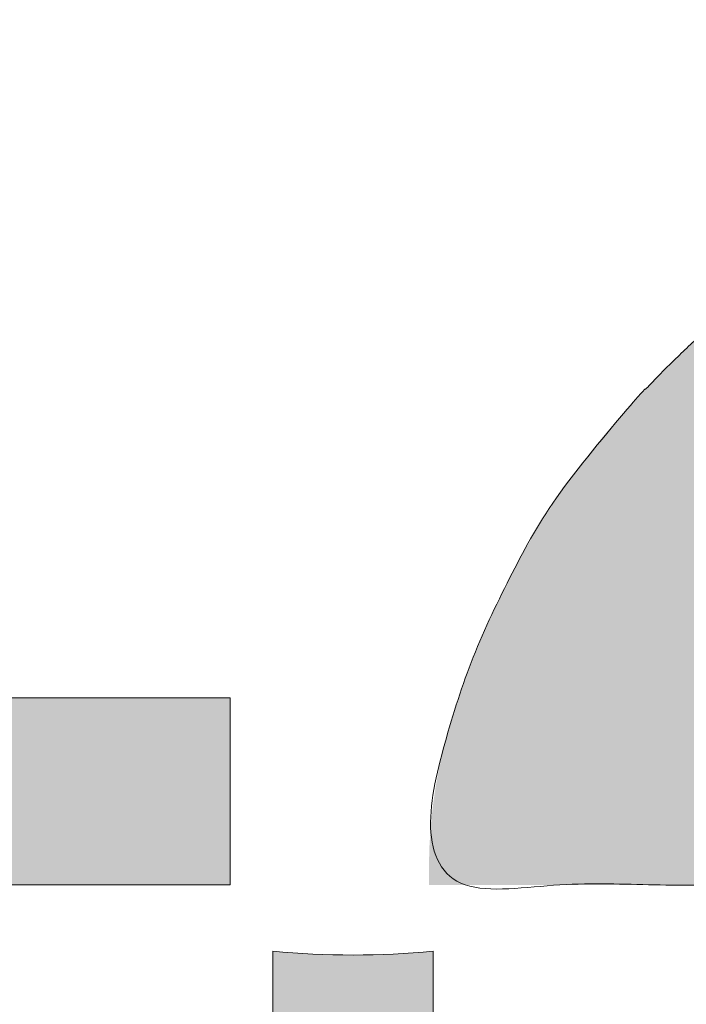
# Model space of a CAD drawing. Header units: inches. Extents: x -416 to -272, y -73 to 47.
# Tile 45 of 206: x -353.286 to -352.305, y -23.25 to -21.799. Entities that reach past the tile are written whole.
import ezdxf

# ---------------------------------------------------------------- set-up
doc = ezdxf.new("R2010")
doc.units = ezdxf.units.IN
doc.header["$LTSCALE"] = 32
doc.header["$MEASUREMENT"] = 0
doc.header["$PDMODE"] = 1
doc.header["$PDSIZE"] = -2
doc.linetypes.add('Dash Style-1', pattern=[0.083328, 0.041656, -0.041672])
for name, color, linetype, lineweight in [('Black', 7, 'Continuous', 18), ('DashLine', 7, 'Continuous', 13), ('DashLineFill', 7, 'Dash Style-1', 13), ('Drawing', 7, 'Continuous', 18), ('Leg_Locator', 7, 'Continuous', 13), ('Metal-DeskStructure', 7, 'Continuous', 13), ('None', 7, 'Continuous', 18), ('SolidLine', 7, 'Continuous', 15), ('Wood_1-H', 7, 'Continuous', 13)]:
    doc.layers.add(name, color=color, linetype=linetype, lineweight=lineweight)
doc.layers.add('Metal-Leg', color=7, linetype='Continuous', lineweight=18, true_color=0x4c4c4c)
pattern_1 = [(45, (0, 0), (-1.61301565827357, 1.935715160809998), []), (45, (-1.0608, 1.0608), (-0.4723460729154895, 0.4167612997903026), [])]

# ---------------------------------------------------------------- blocks, each defined once
blk = doc.blocks.new('1BRPFY-Leg_Plate (2D)')
at = {"layer": 'DashLineFill', "linetype": 'Continuous', "lineweight": 13}
h = blk.add_hatch(dxfattribs=at)
h.set_pattern_fill('Steel', color=253, style=0, pattern_type=2)
h.set_pattern_definition(pattern_1)
edge = h.paths.add_edge_path()
edge.add_arc((-1.704724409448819, 1.704724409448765), 0.1259842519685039, 90, 180, ccw=False)
edge.add_line((-1.704724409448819, 1.830708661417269), (1.704724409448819, 1.830708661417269))
edge.add_arc((1.704724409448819, 1.704724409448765), 0.1259842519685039, 0, 90, ccw=False)
edge.add_line((1.830708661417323, 1.704724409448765), (1.830708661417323, -1.704724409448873))
edge.add_arc((1.704724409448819, -1.704724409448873), 0.125984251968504, -89.99999999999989, 1.1368683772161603e-13, ccw=False)
edge.add_line((1.704724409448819, -1.830708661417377), (-1.704724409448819, -1.830708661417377))
edge.add_arc((-1.704724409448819, -1.704724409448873), 0.125984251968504, 180, 269.99999999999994, ccw=False)
edge.add_line((-1.830708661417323, -1.704724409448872), (-1.830708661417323, 1.704724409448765))
at = {"layer": 'SolidLine', "linetype": 'Continuous', "lineweight": 5}
blk.add_point((0, -5.371031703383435e-14), dxfattribs=at)
blk = doc.blocks.new('1BRPX8-Util_Bkt_Lg-F (2D)')
at = {"layer": 'DashLineFill', "linetype": 'Continuous', "lineweight": 13}
h = blk.add_hatch(dxfattribs=at)
h.set_pattern_fill('Steel', color=253, style=0, pattern_type=2)
h.set_pattern_definition(pattern_1)
edge = h.paths.add_edge_path()
edge.add_line((-4.468503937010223, 7.539370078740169), (-2.421259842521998, 7.539370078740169))
edge.add_line((-2.421259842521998, 7.539370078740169), (-2.421259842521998, 7.917322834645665))
edge.add_arc((-2.303149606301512, 7.91732283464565), 0.1181102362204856, 90.0000000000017, 179.9999999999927, ccw=False)
edge.add_line((-2.303149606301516, 8.035433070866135), (2.303149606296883, 8.035433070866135))
edge.add_arc((2.30314960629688, 7.917322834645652), 0.1181102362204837, 6.423306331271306e-12, 89.99999999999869, ccw=False)
edge.add_line((2.421259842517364, 7.917322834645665), (2.421259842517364, 7.539370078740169))
edge.add_line((2.421259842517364, 7.539370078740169), (4.46850393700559, 7.539370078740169))
edge.add_line((4.46850393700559, 7.539370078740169), (4.46850393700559, 7.405511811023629))
edge.add_line((4.46850393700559, 7.405511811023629), (3.129921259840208, 7.405511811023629))
edge.add_line((3.129921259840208, 7.405511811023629), (3.129921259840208, -2.011811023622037))
edge.add_line((3.129921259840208, -2.011811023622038), (4.46850393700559, -2.011811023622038))
edge.add_line((4.46850393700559, -2.011811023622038), (4.46850393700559, -2.145669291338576))
edge.add_line((4.46850393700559, -2.145669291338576), (2.421259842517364, -2.145669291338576))
edge.add_line((2.421259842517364, -2.145669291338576), (2.421259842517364, -2.523622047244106))
edge.add_arc((2.303149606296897, -2.523622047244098), 0.1181102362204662, 269.9999999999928, 359.9999999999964, ccw=False)
edge.add_line((2.303149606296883, -2.641732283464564), (-2.303149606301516, -2.641732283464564))
edge.add_arc((-2.303149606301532, -2.523622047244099), 0.1181102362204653, 180.0000000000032, 270.0000000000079, ccw=False)
edge.add_line((-2.421259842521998, -2.523622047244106), (-2.421259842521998, -2.145669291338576))
edge.add_line((-2.421259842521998, -2.145669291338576), (-4.468503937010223, -2.145669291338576))
edge.add_line((-4.468503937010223, -2.145669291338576), (-4.468503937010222, -2.011811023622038))
edge.add_line((-4.468503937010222, -2.011811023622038), (-3.129921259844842, -2.011811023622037))
edge.add_line((-3.129921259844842, -2.011811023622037), (-3.129921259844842, 7.405511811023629))
edge.add_line((-3.129921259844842, 7.405511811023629), (-4.468503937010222, 7.405511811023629))
edge.add_line((-4.468503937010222, 7.405511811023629), (-4.468503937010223, 7.539370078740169))
at = {"layer": 'SolidLine', "flags": 128}
for points in [[(-0.4952337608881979, -0.3133033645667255), (-0.4571237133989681, -0.3361456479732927), (-0.4214361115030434, -0.362613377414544), (-0.3885146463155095, -0.3924516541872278), (-0.3586763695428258, -0.4253731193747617), (-0.3322086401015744, -0.4610607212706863), (-0.3093663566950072, -0.4991707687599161), (-0.290369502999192, -0.5393362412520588), (-0.2754010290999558, -0.5811703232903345), (-0.2646050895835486, -0.6242701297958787), (-0.2580856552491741, -0.6682205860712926), (-0.2559055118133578, -0.7125984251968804), (-0.2580856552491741, -0.7569762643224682), (-0.2646050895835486, -0.8009267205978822), (-0.2754010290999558, -0.8440265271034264), (-0.290369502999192, -0.8858606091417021), (-0.3093663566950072, -0.9260260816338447), (-0.3322086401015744, -0.9641361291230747), (-0.3586763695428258, -0.999823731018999), (-0.3885146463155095, -1.032745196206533), (-0.4214361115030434, -1.062583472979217), (-0.4571237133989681, -1.089051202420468), (-0.4952337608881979, -1.111893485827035)], [(0.4952337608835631, -1.111893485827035), (0.4571237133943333, -1.089051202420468), (0.4214361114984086, -1.062583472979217), (0.3885146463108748, -1.032745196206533), (0.358676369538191, -0.999823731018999), (0.3322086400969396, -0.9641361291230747), (0.3093663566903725, -0.9260260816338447), (0.2903695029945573, -0.8858606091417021), (0.275401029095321, -0.8440265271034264), (0.2646050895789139, -0.8009267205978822), (0.2580856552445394, -0.7569762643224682), (0.2559055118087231, -0.7125984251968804), (0.2580856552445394, -0.6682205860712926), (0.2646050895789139, -0.6242701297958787), (0.275401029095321, -0.5811703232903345), (0.2903695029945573, -0.5393362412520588), (0.3093663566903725, -0.4991707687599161), (0.3322086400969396, -0.4610607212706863), (0.358676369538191, -0.4253731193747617), (0.3885146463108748, -0.3924516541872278), (0.4214361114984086, -0.362613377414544), (0.4571237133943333, -0.3361456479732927), (0.4952337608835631, -0.3133033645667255)]]:
    blk.add_lwpolyline(points, dxfattribs=at)
at = {"layer": 'SolidLine', "linetype": 'Continuous', "lineweight": 5}
blk.add_point((1.104977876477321e-14, -7.385168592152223e-14), dxfattribs=at)
blk = doc.blocks.new('Slate-LegBrace (2D)')
at = {"layer": 'DashLineFill', "linetype": 'Continuous', "lineweight": 13}
h = blk.add_hatch(dxfattribs=at)
h.set_pattern_fill('Steel', color=253, style=0, pattern_type=2)
h.set_pattern_definition(pattern_1)
edge = h.paths.add_edge_path()
edge.add_line((-2.199587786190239, -0.1351515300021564), (-1.374775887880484, -0.1351515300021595))
edge.add_arc((3.774758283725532e-15, -0.01355418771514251), 1.380142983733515, 185.0545920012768, 354.9454079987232)
edge.add_line((1.374775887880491, -0.13515153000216), (2.199718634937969, -0.1351515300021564))
edge.add_arc((6.542437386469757e-05, -0.01705725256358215), 2.202821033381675, 183.0731271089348, 356.92687289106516, ccw=False)
h = blk.add_hatch(dxfattribs=at)
h.set_pattern_fill('Steel', color=253, style=0, pattern_type=2)
h.set_pattern_definition(pattern_1)
edge = h.paths.add_edge_path()
edge.add_line((2.191696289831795, -0.2375138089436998), (1.463739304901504, -0.2375137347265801))
edge.add_arc((-6.542437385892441e-05, -0.01704129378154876), 1.480314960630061, 188.5652811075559, 351.4347188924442, ccw=False)
edge.add_line((-1.463870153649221, -0.2375137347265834), (-2.191827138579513, -0.2375138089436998))
edge.add_line((-2.191827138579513, -0.2375138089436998), (-2.199718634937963, -0.1351515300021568))
edge.add_line((-2.199718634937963, -0.1351515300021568), (-1.374775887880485, -0.1351515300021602))
edge.add_arc((2.886579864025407e-15, -0.01355418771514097), 1.380142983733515, 185.0545920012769, 354.9454079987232)
edge.add_line((1.37477588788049, -0.1351515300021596), (2.199587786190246, -0.1351515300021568))
edge.add_line((2.199587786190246, -0.1351515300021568), (2.191696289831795, -0.2375138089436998))
at = {"layer": 'DashLine', "linetype": 'Continuous', "lineweight": 5}
blk.add_point((-4.475859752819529e-14, 3.580687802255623e-14), dxfattribs=at)
at = {"layer": 'DashLineFill', "flags": 128}
for points in [[(2.191696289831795, -0.2375138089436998), (1.463739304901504, -0.2375137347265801, -0.860662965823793), (-1.463870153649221, -0.2375137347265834), (-2.191827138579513, -0.2375138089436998), (-2.199718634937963, -0.1351515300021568), (-1.374775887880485, -0.1351515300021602, 0.9154551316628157), (1.37477588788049, -0.1351515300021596), (2.199587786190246, -0.1351515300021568)], [(-2.199587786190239, -0.1351515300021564), (-1.374775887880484, -0.1351515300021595, 0.9154551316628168), (1.374775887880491, -0.13515153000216), (2.199718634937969, -0.1351515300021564, -0.9477524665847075)]]:
    blk.add_lwpolyline(points, format="xyb", close=True, dxfattribs=at)
blk = doc.blocks.new('TLLegSleeve (2D)')
at = {"layer": 'DashLineFill', "linetype": 'Continuous', "lineweight": 13}
h = blk.add_hatch(dxfattribs=at)
h.set_pattern_fill('Steel', color=253, style=0, pattern_type=2)
h.set_pattern_definition(pattern_1)
edge = h.paths.add_edge_path()
edge.add_line((1.08267716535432, 1.402343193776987), (1.08267716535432, 2.913385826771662))
edge.add_arc((-1.707523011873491e-13, 2.913385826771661), 1.08267716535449, 4.479377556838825e-14, 180)
edge.add_line((-1.082677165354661, 2.913385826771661), (-1.08267716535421, 1.402343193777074))
edge.add_arc((-1.332267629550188e-15, 2.886579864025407e-15), 1.771653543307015, 127.6698869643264, 412.330113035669)
edge.add_line((1.08267716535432, 1.402343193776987), (1.08267716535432, 1.402343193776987))
edge = h.paths.add_edge_path()
edge.add_arc((1.665334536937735e-15, 2.91338582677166), 0.7480314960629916, 0, 180, ccw=False)
edge.add_arc((1.665334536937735e-15, 2.91338582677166), 0.7480314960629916, 180, 360, ccw=False)
edge = h.paths.add_edge_path()
edge.add_arc((-1.723066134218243e-13, 9.149983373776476e-17), 1.437007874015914, 0, 180, ccw=False)
edge.add_arc((-1.723066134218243e-13, 5.70119602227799e-16), 1.437007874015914, 180, 360, ccw=False)
at = {"layer": 'DashLineFill', "flags": 128}
for points in [[(1.08267716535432, 1.402343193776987), (1.08267716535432, 2.913385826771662, 0.9999999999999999), (-1.082677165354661, 2.913385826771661), (-1.08267716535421, 1.402343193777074, 2.931618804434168), (1.08267716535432, 1.402343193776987)], [(-1.437007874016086, 3.308097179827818e-16, -0.9999999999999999), (1.437007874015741, 3.308097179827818e-16, -0.9999999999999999)]]:
    blk.add_lwpolyline(points, format="xyb", close=True, dxfattribs=at)
at = {"layer": 'DashLineFill', "linetype": 'Continuous', "lineweight": 5}
blk.add_point((-1.723206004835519e-13, 3.308097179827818e-16), dxfattribs=at)
blk = doc.blocks.new('Group-84')
at = {"layer": 'SolidLine', "flags": 128}
blk.add_lwpolyline([(61.27952755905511, -8.30708661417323, -0.414213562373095), (62.99212598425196, -6.594488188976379, -0.414213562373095), (64.70472440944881, -8.30708661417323, -0.414213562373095), (62.99212598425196, -10.01968503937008, -0.414213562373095)], format="xyb", close=True, dxfattribs=at)
at = {"layer": 'Wood_1-H', "color": 7}
for name in ['1BRPX8-Util_Bkt_Lg-F (2D)', 'TLLegSleeve (2D)', 'Slate-LegBrace (2D)', '1BRPFY-Leg_Plate (2D)']:
    blk.add_blockref(name, (62.99212598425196, -8.30708661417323), dxfattribs=at)
blk = doc.blocks.new('Group-49')
at = {"layer": 'Metal-DeskStructure', "color": 7, "flags": 128}
blk.add_lwpolyline([(0.8051100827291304, 0.3242076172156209), (0.6569804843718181, -0.1001143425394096), (0.9545622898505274, -0.1001143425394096)], close=True, dxfattribs=at)
at = {"layer": 'Metal-DeskStructure', "color": 7}
blk.add_open_spline([(1.174112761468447, -0.3918349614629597), (1.184693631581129, -0.4210075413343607), (1.168822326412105, -0.4369198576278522), (1.14501536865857, -0.439571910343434), (1.104014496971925, -0.439571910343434), (1.078886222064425, -0.4369198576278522), (1.066982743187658, -0.4329417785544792), (1.060369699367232, -0.4236595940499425), (1.057724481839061, -0.4170294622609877), (1.021353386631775, -0.3010040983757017), (0.9849822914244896, -0.1849787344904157), (0.807093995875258, -0.1849787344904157), (0.6292057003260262, -0.1849787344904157), (0.5941572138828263, -0.2996780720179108), (0.5591087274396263, -0.4143774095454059), (0.5564635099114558, -0.4210075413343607), (0.5498504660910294, -0.4302897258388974), (0.5379469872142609, -0.4369198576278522), (0.5141400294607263, -0.439571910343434), (0.477108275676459, -0.439571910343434), (0.4519787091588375, -0.4355938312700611), (0.4427204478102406, -0.4249856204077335), (0.4427204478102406, -0.4050952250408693), (0.4480108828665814, -0.3905089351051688), (0.5915119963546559, 0.0006630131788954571), (0.7350131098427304, 0.3918349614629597), (0.7376583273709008, 0.3971390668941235), (0.7469165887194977, 0.4037691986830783), (0.7627866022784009, 0.4077472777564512), (0.789238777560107, 0.4090720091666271), (0.8302396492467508, 0.4090720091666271), (0.8580131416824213, 0.4077472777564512), (0.8752070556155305, 0.4037691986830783), (0.8844653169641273, 0.3971390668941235), (0.8871105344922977, 0.3918349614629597), (1.030611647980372, 0), (1.174112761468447, -0.3918349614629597)], degree=2, knots=[0, 0, 0, 0.01595318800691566, 0.02392978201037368, 0.03190637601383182, 0.03938443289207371, 0.04686248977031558, 0.05434054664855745, 0.06181860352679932, 0.06181860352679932, 0.1891978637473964, 0.1891978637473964, 0.3755520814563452, 0.3755520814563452, 0.5011946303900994, 0.5011946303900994, 0.5086726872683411, 0.5161507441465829, 0.5236288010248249, 0.5311068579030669, 0.5385854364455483, 0.5460640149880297, 0.5535425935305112, 0.5610211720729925, 0.5610211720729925, 0.7618481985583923, 0.7618481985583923, 0.7647050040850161, 0.7675618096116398, 0.7704186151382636, 0.7732754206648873, 0.7763226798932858, 0.7793699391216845, 0.7824171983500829, 0.7854644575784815, 0.7854644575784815, 1, 1, 1], dxfattribs=at)
blk = doc.blocks.new('TL14_lower_leg (2D)')
at = {"layer": 'DashLine', "flags": 128}
blk.add_lwpolyline([(0.5273196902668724, -1.273062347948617), (0.3999985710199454, -1.318618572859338), (0.2688252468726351, -1.351475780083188), (0.135062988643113, -1.371317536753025), (1.777195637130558e-14, -1.377952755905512), (-0.1350629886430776, -1.371317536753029), (-0.2688252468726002, -1.351475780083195), (-0.3999985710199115, -1.318618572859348), (-0.5273196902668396, -1.27306234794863), (-0.6495624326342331, -1.215245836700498), (-0.7655495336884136, -1.14572584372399), (-0.8741639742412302, -1.065171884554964), (-0.9743597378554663, -0.9743597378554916), (-1.065171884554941, -0.8741639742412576), (-1.14572584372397, -0.7655495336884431), (-1.215245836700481, -0.6495624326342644), (-1.273062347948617, -0.5273196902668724), (-1.318618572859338, -0.3999985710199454), (-1.351475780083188, -0.2688252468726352), (-1.371317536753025, -0.1350629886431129), (-1.377952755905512, -1.783045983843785e-14), (-1.371317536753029, 0.1350629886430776)], dxfattribs=at)
at = {"layer": 'DashLine', "linetype": 'Continuous', "lineweight": 5}
blk.add_point((0, 0), dxfattribs=at)
at = {"layer": 'Metal-DeskStructure', "color": 7}
blk.add_blockref('Group-49', (0, 0), dxfattribs=at)
blk = doc.blocks.new('Group-50')
at = {"layer": 'DashLineFill', "linetype": 'Continuous', "lineweight": 13}
h = blk.add_hatch(dxfattribs=at)
h.set_pattern_fill('Steel', color=253, style=0, pattern_type=2)
h.set_pattern_definition(pattern_1)
h.paths.add_polyline_path([(-2.066929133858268, 1.397637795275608), (2.066929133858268, 1.397637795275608), (2.066929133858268, 0.1377952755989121), (2.106299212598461, 0.1377952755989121), (2.106299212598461, -0.1377952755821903), (2.066929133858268, -0.1377952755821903), (2.066929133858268, -5.275590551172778), (2.106299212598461, -5.275590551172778), (2.106299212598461, -5.55118110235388), (2.066929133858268, -5.55118110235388), (2.066929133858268, -5.82677165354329), (-2.066929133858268, -5.82677165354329), (-2.066929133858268, -5.55118110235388), (-2.106299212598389, -5.55118110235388), (-2.106299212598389, -5.275590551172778), (-2.066929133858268, -5.275590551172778), (-2.066929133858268, -0.1377952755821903), (-2.106299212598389, -0.1377952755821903), (-2.106299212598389, 0.1377952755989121), (-2.066929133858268, 0.1377952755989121)])
at = {"layer": 'SolidLine', "linetype": 'Continuous', "lineweight": 5}
blk.add_point((0, 0), dxfattribs=at)
blk = doc.blocks.new('TL14_upper_leg (2D)')
at = {"layer": 'DashLine', "flags": 128}
blk.add_lwpolyline([(0.5753267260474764, -1.076360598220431), (0.4670545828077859, -1.127569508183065), (0.3542844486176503, -1.167919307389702), (0.2381023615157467, -1.197021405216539), (0.1196272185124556, -1.214595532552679), (0, -1.22047244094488), (-0.1196272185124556, -1.214595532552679), (-0.2381023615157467, -1.197021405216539), (-0.3542844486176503, -1.167919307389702), (-0.4670545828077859, -1.127569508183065), (-0.5753267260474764, -1.076360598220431), (-0.6780581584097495, -1.01478574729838), (-0.7742595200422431, -0.9434379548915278), (-0.8630043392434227, -0.8630043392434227), (-0.9434379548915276, -0.7742595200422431), (-1.01478574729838, -0.6780581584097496), (-1.076360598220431, -0.5753267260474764), (-1.127569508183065, -0.467054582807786), (-1.167919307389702, -0.3542844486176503), (-1.197021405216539, -0.2381023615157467), (-1.214595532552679, -0.1196272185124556), (-1.22047244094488, 7.47323834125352e-17), (-1.214595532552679, 0.1196272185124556)], dxfattribs=at)
at = {"layer": 'Metal-Leg', "linetype": 'Continuous', "lineweight": 5}
blk.add_point((0, 0), dxfattribs=at)
at = {"layer": 'DashLine', "color": 7}
blk.add_blockref('Group-50', (0, 0), dxfattribs=at)
blk = doc.blocks.new('Group-51')
at = {"layer": 'DashLine'}
for p, q in [((0.0001991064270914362, -3.582677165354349), (0.0001991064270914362, -3.346456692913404)), ((-0.117911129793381, -3.700787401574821), (-0.3541316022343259, -3.700787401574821)), ((0.1183093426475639, -3.700787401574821), (0.3545298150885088, -3.700787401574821)), ((0.0001991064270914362, -3.818897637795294), (0.0001991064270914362, -4.055118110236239))]:
    blk.add_line(p, q, dxfattribs=at)
at = {"layer": 'DashLine', "flags": 128}
blk.add_lwpolyline([(-0.2557064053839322, -3.700787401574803), (-0.254474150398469, -3.675704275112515), (-0.2507892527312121, -3.650862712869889), (-0.2446871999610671, -3.626501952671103), (-0.2362267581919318, -3.602856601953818), (-0.2254894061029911, -3.580154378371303), (-0.2125785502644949, -3.558613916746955), (-0.1976185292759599, -3.538442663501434), (-0.180753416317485, -3.51983487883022), (-0.1621456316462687, -3.502969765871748), (-0.1419743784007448, -3.488009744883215), (-0.1204339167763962, -3.475098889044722), (-0.09773169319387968, -3.464361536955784), (-0.07408634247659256, -3.455901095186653), (-0.04972558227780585, -3.449799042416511), (-0.02488402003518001, -3.446114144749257), (0.0001991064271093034, -3.444881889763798), (0.02528223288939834, -3.446114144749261), (0.05012379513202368, -3.449799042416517), (0.07448455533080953, -3.455901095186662), (0.09812990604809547, -3.464361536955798), (0.1208321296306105, -3.475098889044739), (0.1423725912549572, -3.488009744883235), (0.1625438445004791, -3.50296976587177), (0.181151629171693, -3.519834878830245), (0.1980167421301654, -3.538442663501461), (0.2129767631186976, -3.558613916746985), (0.2258876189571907, -3.580154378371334), (0.2366249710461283, -3.60285660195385), (0.2450854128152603, -3.626501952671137), (0.2511874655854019, -3.650862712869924), (0.2548723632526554, -3.67570427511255), (0.2561046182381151, -3.700787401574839), (0.2548723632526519, -3.725870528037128), (0.251187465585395, -3.750712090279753), (0.24508541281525, -3.775072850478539), (0.2366249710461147, -3.798718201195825), (0.2258876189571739, -3.82142042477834), (0.2129767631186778, -3.842960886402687), (0.1980167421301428, -3.863132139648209), (0.1811516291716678, -3.881739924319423), (0.1625438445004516, -3.898605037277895), (0.1423725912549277, -3.913565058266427), (0.1208321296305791, -3.926475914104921), (0.09812990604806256, -3.937213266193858), (0.07448455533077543, -3.94567370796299), (0.05012379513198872, -3.951775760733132), (0.02528223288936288, -3.955460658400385), (0.0001991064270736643, -3.956692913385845), (-0.02488402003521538, -3.955460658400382), (-0.04972558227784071, -3.951775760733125), (-0.07408634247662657, -3.94567370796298), (-0.09773169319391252, -3.937213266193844), (-0.1204339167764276, -3.926475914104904), (-0.1419743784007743, -3.913565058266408), (-0.1621456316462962, -3.898605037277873), (-0.1807534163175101, -3.881739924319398), (-0.1976185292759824, -3.863132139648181), (-0.2125785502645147, -3.842960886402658), (-0.2254894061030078, -3.821420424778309), (-0.2362267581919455, -3.798718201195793), (-0.2446871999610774, -3.775072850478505), (-0.250789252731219, -3.750712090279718), (-0.2544741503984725, -3.725870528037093)], close=True, dxfattribs=at)
blk = doc.blocks.new('1BRPT9-Bracket (2D)')
at = {"layer": 'DashLineFill', "linetype": 'Continuous', "lineweight": 13}
h = blk.add_hatch(dxfattribs=at)
h.set_pattern_fill('Steel', color=253, style=0, pattern_type=2)
h.set_pattern_definition(pattern_1)
edge = h.paths.add_edge_path()
edge.add_line((-2.32206875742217, -8.74015748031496), (-2.32206875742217, 8.740157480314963))
edge.add_line((-2.32206875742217, 8.740157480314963), (1.677931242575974, 8.740157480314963))
edge.add_arc((1.677931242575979, 8.488188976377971), 0.2519685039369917, -3.979039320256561e-12, 90.0000000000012, ccw=False)
edge.add_line((1.929899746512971, 8.488188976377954), (1.929899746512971, 7.480314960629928))
edge.add_line((1.929899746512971, 7.480314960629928), (2.323600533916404, 7.461135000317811))
edge.add_line((2.323600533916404, 7.461135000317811), (2.323600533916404, -7.480314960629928))
edge.add_line((2.323600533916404, -7.480314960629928), (1.929899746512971, -7.480314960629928))
edge.add_line((1.929899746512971, -7.480314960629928), (1.929899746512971, -8.488188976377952))
edge.add_arc((1.677931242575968, -8.488188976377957), 0.2519685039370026, -90.00000000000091, 1.0800249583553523e-12, ccw=False)
edge.add_line((1.677931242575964, -8.74015748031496), (-2.32206875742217, -8.74015748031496))
at = {"layer": 'DashLineFill', "linetype": 'Continuous', "lineweight": 5}
blk.add_point((0.0001991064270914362, -3.700787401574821), dxfattribs=at)
at = {"layer": 'Metal-DeskStructure', "color": 7}
blk.add_blockref('Group-51', (0, 0), dxfattribs=at)
blk = doc.blocks.new('Group-73')
at = {"layer": 'Metal-DeskStructure', "linetype": 'Continuous', "lineweight": 0, "true_color": 0xff0000}
for points in [[(-1.696691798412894, -1.274606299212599), (-1.696691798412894, 1.274606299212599), (-1.352203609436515, 1.274606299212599), (-1.352203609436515, -0.9990157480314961), (-0.1809437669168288, -0.9990157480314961), (-0.1809437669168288, -1.274606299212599)], [(1.696691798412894, -0.9301181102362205), (1.696691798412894, -1.274606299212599), (0.1120461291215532, -1.274606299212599), (0.1117940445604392, -1.244883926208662), (0.1126520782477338, -1.21546436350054), (0.1146202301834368, -1.186347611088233), (0.1176985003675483, -1.15753366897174), (0.1218868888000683, -1.129022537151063), (0.1271853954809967, -1.1008142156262), (0.1335940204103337, -1.072908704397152), (0.1411127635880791, -1.045306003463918), (0.1549813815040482, -1.000302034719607), (0.1707507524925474, -0.9557186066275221), (0.1884208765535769, -0.9115557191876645), (0.2079917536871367, -0.8678133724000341), (0.2294633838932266, -0.8244915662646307), (0.2528357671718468, -0.7815903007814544), (0.2781089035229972, -0.7391095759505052), (0.3052827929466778, -0.6970493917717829), (0.3357030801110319, -0.6545855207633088), (0.3707154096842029, -0.6108937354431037), (0.4103197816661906, -0.5659740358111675), (0.4545161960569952, -0.5198264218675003), (0.5033046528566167, -0.4724508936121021), (0.556685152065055, -0.4238474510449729), (0.6146576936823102, -0.3740160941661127), (0.6772222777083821, -0.3229568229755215), (0.7737142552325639, -0.2345473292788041), (0.8618799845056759, -0.1517895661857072), (0.941719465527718, -0.07468353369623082), (1.013232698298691, -0.003229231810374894), (1.076419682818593, 0.06257333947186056), (1.131280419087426, 0.1227241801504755), (1.177814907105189, 0.17722329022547), (1.216023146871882, 0.226070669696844), (1.247940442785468, 0.2720417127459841), (1.275602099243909, 0.3179118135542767), (1.299008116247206, 0.3636809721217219), (1.318158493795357, 0.4093491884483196), (1.333053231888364, 0.4549164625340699), (1.343692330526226, 0.5003827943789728), (1.350075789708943, 0.5457481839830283), (1.352203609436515, 0.5910126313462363), (1.350445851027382, 0.633224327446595), (1.345172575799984, 0.6737371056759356), (1.33638378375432, 0.7125509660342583), (1.32407947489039, 0.7496659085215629), (1.308259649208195, 0.7850819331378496), (1.288924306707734, 0.8187990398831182), (1.266073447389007, 0.8508172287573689), (1.239707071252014, 0.8811364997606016), (1.21053162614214, 0.9087644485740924), (1.179253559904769, 0.9327086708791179), (1.1458728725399, 0.9529691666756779), (1.110389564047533, 0.9695459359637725), (1.072803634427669, 0.9824389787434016), (1.033115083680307, 0.9916482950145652), (0.9913239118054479, 0.9971738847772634), (0.9474301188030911, 0.9990157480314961), (0.9007274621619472, 0.9970140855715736), (0.8564301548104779, 0.9910090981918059), (0.814538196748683, 0.9810007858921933), (0.7750515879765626, 0.9669891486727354), (0.7379703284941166, 0.9489741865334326), (0.7032944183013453, 0.9269558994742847), (0.6710238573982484, 0.9009342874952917), (0.6411586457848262, 0.8709093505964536), (0.6142706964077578, 0.8373520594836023), (0.5909319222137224, 0.8007333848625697), (0.5711423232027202, 0.7610533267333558), (0.5549018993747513, 0.7183118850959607), (0.5422106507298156, 0.6725090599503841), (0.5330685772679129, 0.6236448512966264), (0.5274756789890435, 0.5717192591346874), (0.5254319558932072, 0.516732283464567), (0.1809437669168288, 0.5856299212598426), (0.1914063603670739, 0.6671096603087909), (0.2071842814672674, 0.7436104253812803), (0.2282775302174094, 0.8151322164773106), (0.2546861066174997, 0.8816750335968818), (0.2864100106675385, 0.943238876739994), (0.3234492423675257, 0.9998237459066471), (0.3658038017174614, 1.051429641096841), (0.4134736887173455, 1.098056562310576), (0.4659542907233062, 1.139435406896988), (0.5227409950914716, 1.175297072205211), (0.5838338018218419, 1.205641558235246), (0.6492327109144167, 1.230468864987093), (0.7189377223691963, 1.249778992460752), (0.7929488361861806, 1.263571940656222), (0.8712660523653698, 1.271847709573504), (0.9538893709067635, 1.274606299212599), (1.037496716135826, 1.271486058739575), (1.116612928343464, 1.262125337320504), (1.191238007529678, 1.246524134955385), (1.261371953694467, 1.22468245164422), (1.327014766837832, 1.196600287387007), (1.388166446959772, 1.162277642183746), (1.444826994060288, 1.121714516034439), (1.496996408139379, 1.074910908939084), (1.543800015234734, 1.023481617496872), (1.584363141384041, 0.9690414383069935), (1.618685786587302, 0.9115903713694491), (1.646767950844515, 0.8511284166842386), (1.66860963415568, 0.7876555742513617), (1.684210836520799, 0.7211718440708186), (1.69357155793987, 0.6516772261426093), (1.696691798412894, 0.5791717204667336), (1.695766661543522, 0.5418296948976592), (1.692991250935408, 0.5046222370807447), (1.688365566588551, 0.46754934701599), (1.681889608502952, 0.4306110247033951), (1.67356337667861, 0.3938072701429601), (1.663386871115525, 0.3571380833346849), (1.651360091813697, 0.3206034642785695), (1.637483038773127, 0.284203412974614), (1.621452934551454, 0.2476351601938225), (1.602967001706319, 0.2105959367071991), (1.582025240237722, 0.1730857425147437), (1.558627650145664, 0.1351045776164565), (1.532774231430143, 0.09665244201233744), (1.50446498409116, 0.05772933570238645), (1.473699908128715, 0.01833525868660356), (1.440479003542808, -0.02152978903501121), (1.403490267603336, -0.06341332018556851), (1.361421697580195, -0.108862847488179), (1.314273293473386, -0.1578783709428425), (1.262045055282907, -0.2104598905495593), (1.20473698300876, -0.2666074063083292), (1.142349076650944, -0.3263209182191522), (1.07488133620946, -0.3896004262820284), (1.002333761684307, -0.4564459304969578), (0.939382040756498, -0.5112058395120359), (0.8829399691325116, -0.5613736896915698), (0.8330075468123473, -0.6069494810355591), (0.789584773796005, -0.6479332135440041), (0.7526716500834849, -0.6843248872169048), (0.7222681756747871, -0.716124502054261), (0.6983743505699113, -0.7433320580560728), (0.6809901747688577, -0.7659475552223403), (0.6671720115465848, -0.7862922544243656), (0.6539762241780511, -0.8066874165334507), (0.6414028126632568, -0.8271330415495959), (0.6294517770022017, -0.8476291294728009), (0.6181231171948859, -0.8681756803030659), (0.6074168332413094, -0.8887726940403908), (0.5973329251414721, -0.9094201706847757), (0.5878713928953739, -0.9301181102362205)]]:
    blk.add_hatch(color=1, dxfattribs=at).paths.add_polyline_path(points)
at = {"layer": 'Metal-DeskStructure', "color": 7, "flags": 128}
blk.add_lwpolyline([(-1.696691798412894, -1.274606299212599), (-1.696691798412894, 1.274606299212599), (-1.352203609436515, 1.274606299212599), (-1.352203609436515, -0.9990157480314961), (-0.1809437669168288, -0.9990157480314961), (-0.1809437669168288, -1.274606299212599)], close=True, dxfattribs=at)
at = {"layer": 'Metal-DeskStructure', "color": 7}
blk.add_open_spline([(1.696691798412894, -0.9301181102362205), (1.696691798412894, -1.102362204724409), (1.696691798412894, -1.274606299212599), (0.9043689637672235, -1.274606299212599), (0.1120461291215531, -1.274606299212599), (0.1088175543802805, -1.155111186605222), (0.1411127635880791, -1.045306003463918), (0.192785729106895, -0.8644490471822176), (0.4177798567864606, -0.5296497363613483), (0.6772222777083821, -0.3229568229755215), (1.079842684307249, 0.04198461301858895), (1.352203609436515, 0.410156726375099), (1.352203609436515, 0.763257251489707), (1.127210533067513, 0.999015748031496), (0.7558087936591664, 0.999015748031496), (0.5265084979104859, 0.742802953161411), (0.5254319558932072, 0.516732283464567), (0.353187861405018, 0.5511811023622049), (0.1809437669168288, 0.5856299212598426), (0.2121634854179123, 0.9215068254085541), (0.614783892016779, 1.274606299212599), (1.297301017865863, 1.274606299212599), (1.696691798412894, 0.8752155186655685), (1.696691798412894, 0.4295344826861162), (1.57827427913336, 0.1388723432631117), (1.302683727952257, -0.1819319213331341), (1.002333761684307, -0.4564459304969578), (0.737507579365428, -0.6846696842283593), (0.6244727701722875, -0.8472254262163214), (0.5878713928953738, -0.9301181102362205), (1.142281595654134, -0.9301181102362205), (1.696691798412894, -0.9301181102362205)], degree=2, knots=[0, 0, 0, 0.02128628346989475, 0.02128628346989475, 0.1192031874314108, 0.1192031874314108, 0.1339760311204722, 0.1339760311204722, 0.1582533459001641, 0.1825306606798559, 0.1825306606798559, 0.2223012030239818, 0.2620717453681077, 0.2999486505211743, 0.3378255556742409, 0.3781971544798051, 0.4185687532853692, 0.4185687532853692, 0.4499368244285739, 0.4499368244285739, 0.5101754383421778, 0.5704140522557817, 0.6314176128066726, 0.6924211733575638, 0.7232558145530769, 0.75409045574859, 0.7849250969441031, 0.7849250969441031, 0.8114174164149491, 0.8379097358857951, 0.8379097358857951, 1, 1, 1], dxfattribs=at)
blk = doc.blocks.new('SlateLegLocator-L2')
at = {"color": 255, "linetype": 'Dash Style-1', "lineweight": 5}
blk.add_wipeout([(-2.106299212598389, 1.3779527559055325), (2.10629921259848, 1.3779527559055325), (2.10629921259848, -5.807086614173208), (-2.106299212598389, -5.807086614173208)], dxfattribs=at).dxf.layer = 'Black'
at = {"layer": 'Leg_Locator', "linetype": 'Continuous', "lineweight": 0, "true_color": 0xff0000}
h = blk.add_hatch(color=1, dxfattribs=at)
edge = h.paths.add_edge_path()
edge.add_line((4.475859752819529e-14, -5.0275590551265), (-0.4794678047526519, -3.866141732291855))
edge.add_line((-0.4794678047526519, -3.866141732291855), (-0.1181102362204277, -3.866141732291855))
edge.add_line((-0.1181102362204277, -3.866141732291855), (-0.1181102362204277, -1.37222430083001))
edge.add_arc((4.476974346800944e-14, -0.1574803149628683), 1.220472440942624, 264.4465558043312, 275.5534441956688)
edge.add_line((0.1181102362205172, -1.37222430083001), (0.1181102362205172, -3.866141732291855))
edge.add_line((0.1181102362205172, -3.866141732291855), (0.4794678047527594, -3.866141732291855))
edge.add_line((0.4794678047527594, -3.866141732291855), (4.474198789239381e-14, -5.0275590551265))
at = {"layer": 'Black', "linetype": 'Continuous', "lineweight": 5}
blk.add_point((0, 0), dxfattribs=at)
at = {"layer": 'Leg_Locator', "flags": 128}
blk.add_lwpolyline([(4.475859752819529e-14, -5.0275590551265), (-0.4794678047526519, -3.866141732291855), (-0.1181102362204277, -3.866141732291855), (-0.1181102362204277, -1.37222430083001, 0.04850091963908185), (0.1181102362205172, -1.37222430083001), (0.1181102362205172, -3.866141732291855), (0.4794678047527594, -3.866141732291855)], format="xyb", close=True, dxfattribs=at)
at = {"layer": 'Metal-DeskStructure', "color": 7}
blk.add_blockref('Group-73', (0, 0), dxfattribs=at)
blk = doc.blocks.new('Group-85')
at = {"layer": 'None', "color": 7, "rotation": 180}
blk.add_blockref('1BRPT9-Bracket (2D)', (62.99212598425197, -12.00787401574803), dxfattribs=at)
at = {"layer": 'None', "color": 7}
for name in ['1BRPFY-Leg_Plate (2D)', 'TL14_upper_leg (2D)', 'TL14_lower_leg (2D)']:
    blk.add_blockref(name, (62.99212598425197, -8.30708661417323), dxfattribs=at)
blk.add_blockref('SlateLegLocator-L2', (62.99212598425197, -8.30708661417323), dxfattribs=at)
blk = doc.blocks.new('Group-86')
at = {"layer": 'None'}
blk.add_blockref('Group-84', (0, 0), dxfattribs=at)
blk.add_blockref('Group-85', (0, 0), dxfattribs=at)
blk = doc.blocks.new('SL Credenza Desk (2D)-1')
at = {"layer": 'None'}
blk.add_blockref('Group-86', (0, 0), dxfattribs=at)
at = {"layer": 'Drawing', "color": 0, "flags": 1}
for tag in ['Tag', 'Catalog', 'Option1', 'Option2', 'Option3', 'Option4', 'Option5', 'Option6', 'Option7', 'Option8', 'Option9', 'Option10', 'Option11', 'Option12', 'Custom', 'FinishGroup', 'Discount', 'Item2', 'Item3', 'Item6', 'Item9', 'Item10', 'Item12', 'Item13', 'Item16', 'Item19', 'Item20', 'Item21', 'Item22', 'Item23', 'Item24', 'Item25', 'Item8', 'Item18', 'Item1', 'Item4', 'Item5', 'Item7', 'Item11', 'Item14', 'Item15', 'Item17']:
    blk.add_attdef(tag, (-56.28870742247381, -28.99901361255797), '', height=0.007086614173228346, dxfattribs=at)
blk = doc.blocks.new('Group-87')
at = {"layer": 'Drawing'}
blk.add_blockref('SL Credenza Desk (2D)-1', (-56.32807750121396, 1.485347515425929), dxfattribs=at)
at = {"layer": 'Drawing', "color": 0, "flags": 1}
for tag in ['Tag', 'Catalog', 'Option1', 'Option2', 'Option3', 'Option4', 'Option5', 'Option6', 'Option7', 'Option8', 'Option9', 'Option10', 'Option11', 'Option12', 'Custom', 'FinishGroup', 'Discount', 'Item2', 'Item3', 'Item6', 'Item9', 'Item10', 'Item12', 'Item13', 'Item16', 'Item19', 'Item20', 'Item21', 'Item22', 'Item23', 'Item24', 'Item25', 'Item8', 'Item18', 'Item1', 'Item4', 'Item5', 'Item7', 'Item11', 'Item14', 'Item15', 'Item17']:
    blk.add_attdef(tag, (-56.28870742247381, -28.99901361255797), '', height=0.007086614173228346, dxfattribs=at)

msp = doc.modelspace()

# ---------------------------------------------------------------- block references
at = {"layer": 'Drawing', "color": 7}
msp.add_blockref('Group-87', (-359.4593240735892, -14.97747349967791), dxfattribs=at)

doc.saveas('drawing.dxf')
